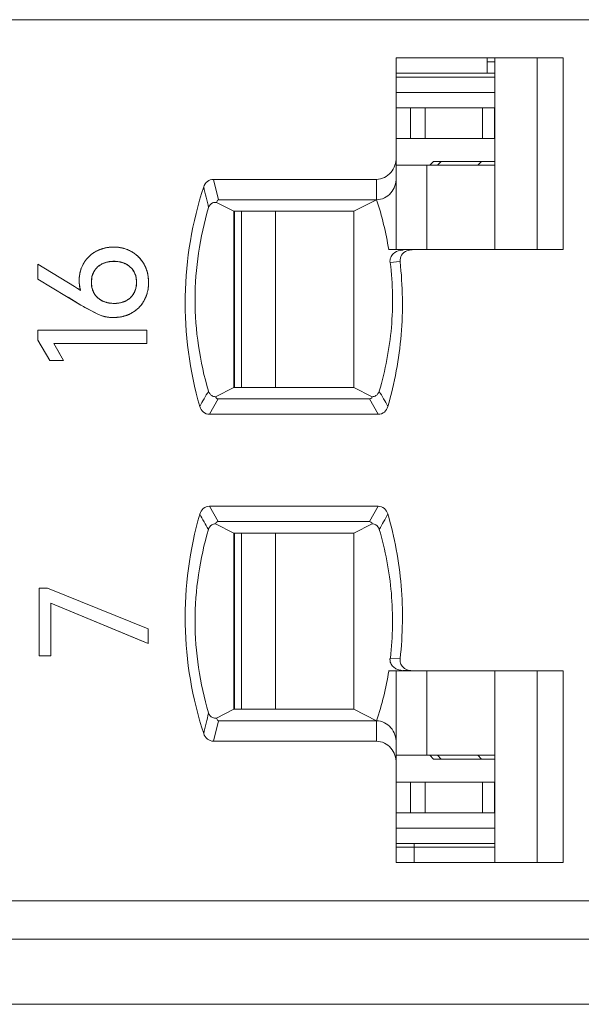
# Model space of a CAD drawing. Header units: inches. Extents: x 830 to 2908, y -1046 to 167.
# Tile 44 of 62: x 2685.05 to 2692.38, y -821.41 to -808.56. Entities that reach past the tile are written whole.
import ezdxf

# ---------------------------------------------------------------- set-up
doc = ezdxf.new("R2010")
doc.units = ezdxf.units.IN
doc.header["$LTSCALE"] = 23.1
doc.header["$MEASUREMENT"] = 0
doc.layers.get('0').update_dxf_attribs({"lineweight": 18})
for name, color, linetype, lineweight in [('1_13', 7, 'Continuous', 18), ('1_14', 7, 'Continuous', 18), ('1_27', 7, 'Continuous', 18), ('1_53', 7, 'Continuous', 18), ('1_54', 7, 'Continuous', 18), ('1_6', 7, 'Continuous', 18)]:
    doc.layers.add(name, color=color, linetype=linetype, lineweight=lineweight)

msp = doc.modelspace()

# ---------------------------------------------------------------- linework, layer by layer
at = {"color": 0, "linetype": 'Continuous', "lineweight": 0}
for p, q in [((2686.197, -811.725), (2686.137, -811.744)), ((2686.42, -811.745), (2686.363, -811.726)), ((2685.763, -812.045), (2685.286, -811.752)), ((2685.286, -811.948), (2685.286, -811.752)), ((2686.02, -811.845), (2685.992, -811.911)), ((2686.563, -811.911), (2686.538, -811.851)), ((2686.671, -811.755), (2686.71, -811.847)), ((2686.71, -811.847), (2686.719, -811.887)), ((2685.286, -811.948), (2685.845, -812.287)), ((2685.988, -811.931), (2685.983, -811.99)), ((2686.573, -811.99), (2686.568, -811.933)), ((2686.568, -812.048), (2686.573, -811.99)), ((2686.723, -811.906), (2686.73, -811.99)), ((2685.843, -812.099), (2685.763, -812.045)), ((2685.817, -812.081), (2685.843, -812.099)), ((2685.832, -812.058), (2685.826, -812.012)), ((2685.983, -812.002), (2685.988, -812.05)), ((2685.992, -812.069), (2686.02, -812.136)), ((2686.537, -812.134), (2686.563, -812.072)), ((2685.845, -812.287), (2685.678, -812.186)), ((2686.137, -812.238), (2686.195, -812.257)), ((2686.362, -812.257), (2686.421, -812.238)), ((2686.71, -812.136), (2686.671, -812.229)), ((2685.845, -812.287), (2686.077, -812.412)), ((2686.077, -812.412), (2685.931, -812.338)), ((2686.132, -812.431), (2686.077, -812.412)), ((2686.2, -812.446), (2686.141, -812.434)), ((2686.27, -812.45), (2686.209, -812.447)), ((2686.358, -812.443), (2686.27, -812.45)), ((2686.508, -812.392), (2686.438, -812.423)), ((2685.286, -812.613), (2686.708, -812.613)), ((2685.286, -812.745), (2685.286, -812.613)), ((2686.708, -812.613), (2686.708, -812.788)), ((2685.286, -812.745), (2685.439, -813.009)), ((2686.708, -812.788), (2685.494, -812.788)), ((2685.62, -813.009), (2685.494, -812.788)), ((2685.494, -812.788), (2685.575, -812.931)), ((2685.62, -813.009), (2685.439, -813.009)), ((2685.303, -815.983), (2685.41, -815.983)), ((2685.303, -816.867), (2685.303, -815.983)), ((2686.725, -816.514), (2685.41, -815.983)), ((2685.452, -816.179), (2686.725, -816.705)), ((2685.452, -816.179), (2685.452, -816.867)), ((2686.658, -816.677), (2685.452, -816.179)), ((2686.725, -816.514), (2686.725, -816.705)), ((2686.725, -816.705), (2686.658, -816.677)), ((2685.452, -816.867), (2685.303, -816.867))]:
    msp.add_line(p, q, dxfattribs=at)
at = {"color": 7, "linetype": 'Continuous', "lineweight": 0}
msp.add_line((2608.034, -821.413), (2704.63, -821.413), dxfattribs=at)
at = {"color": 0, "linetype": 'Continuous', "lineweight": 0}
for centre, radius, start, end in [((2686.253, -811.97), 0.436, 120.7646, 128.715), ((2686.253, -811.969), 0.435, 118.2756, 120.7655), ((2686.259, -811.981), 0.449, 108.201, 118.2149), ((2686.266, -812.001), 0.469, 105.8488, 108.2568), ((2686.269, -812.012), 0.481, 101.1609, 105.8394), ((2686.271, -812.023), 0.493, 98.9716, 101.1707), ((2686.273, -812.038), 0.508, 89.9519, 98.9404), ((2686.274, -812.036), 0.505, 80.0051, 90.0187), ((2686.277, -812.018), 0.487, 78.4149, 79.9563), ((2686.279, -812.005), 0.474, 73.5418, 78.4297), ((2686.284, -811.99), 0.458, 70.3502, 73.5321), ((2686.293, -811.966), 0.433, 60.4118, 70.4133), ((2686.297, -811.957), 0.423, 55.0172, 60.3249), ((2686.223, -811.943), 0.395, 143.6635, 149.145), ((2686.235, -811.951), 0.41, 138.4092, 143.6656), ((2686.247, -811.963), 0.427, 128.6902, 138.3862), ((2686.268, -812.061), 0.344, 100.6093, 102.063), ((2686.291, -812.046), 0.328, 77.2828, 79.0951), ((2686.29, -811.967), 0.435, 50.8863, 55.0248), ((2686.287, -811.972), 0.441, 48.688, 50.8916), ((2686.283, -811.975), 0.446, 41.0644, 48.6816), ((2686.284, -811.975), 0.445, 38.894, 41.0677), ((2686.286, -811.973), 0.442, 34.6773, 38.8977), ((2686.294, -811.968), 0.433, 29.5098, 34.6836), ((2686.27, -811.962), 0.446, 160.998, 167.807), ((2686.255, -811.957), 0.431, 158.6568, 160.974), ((2686.234, -811.948), 0.407, 149.2397, 158.7248), ((2686.253, -812.005), 0.285, 113.8442, 116.5224), ((2686.304, -811.999), 0.279, 62.6079, 65.5722), ((2686.321, -811.975), 0.25, 29.8096, 31.627), ((2686.285, -811.965), 0.461, 170.5072, 177.5565), ((2686.281, -811.965), 0.457, 177.5581, 179.9978), ((2686.351, -811.965), 0.527, 179.9844, 182.6649), ((2686.314, -811.967), 0.491, 182.6659, 185.2934), ((2686.281, -811.965), 0.457, 167.7858, 170.5068), ((2686.355, -811.99), 0.372, 179.988, 181.841), ((2686.265, -811.981), 0.281, 165.5732, 169.7339), ((2686.29, -811.983), 0.282, 10.232, 14.8244), ((2686.239, -811.984), 0.49, 9.1881, 11.444), ((2686.158, -811.992), 0.572, 358.0176, 0.1526), ((2684.906, -813.391), 1.596, 56.3194, 57.4972), ((2684.99, -813.264), 1.444, 55.0419, 56.3159), ((2686.201, -811.984), 0.376, 191.2825, 197.7527), ((2686.268, -811.999), 0.284, 190.2511, 194.0968), ((2686.286, -811.999), 0.286, 345.247, 350.0413), ((2686.225, -811.998), 0.505, 348.8052, 350.9095), ((2686.2, -811.994), 0.529, 350.9324, 355.8413), ((2686.174, -811.992), 0.555, 355.8197, 358.0179), ((2686.253, -811.979), 0.284, 242.89, 245.8432), ((2686.307, -811.986), 0.277, 294.3814, 297.1027), ((2686.318, -812.008), 0.252, 328.4674, 330.163), ((2686.309, -812.025), 0.415, 325.3143, 330.6617), ((2687.572, -809.448), 3.323, 238.6884, 240.0812), ((2687.524, -809.532), 3.227, 240.0865, 240.4256), ((2686.268, -811.928), 0.338, 257.4416, 259.2424), ((2686.291, -811.931), 0.334, 280.8036, 282.2753), ((2686.304, -812.029), 0.416, 299.3542, 304.689), ((2686.298, -812.019), 0.428, 304.6805, 308.8148), ((2686.294, -812.015), 0.434, 308.8101, 311.2586), ((2686.292, -812.013), 0.437, 311.2594, 318.7351), ((2686.295, -812.015), 0.433, 318.7369, 321.1358), ((2686.299, -812.019), 0.428, 321.1306, 325.3228), ((2686.267, -811.963), 0.488, 253.85, 254.9726), ((2686.263, -811.963), 0.487, 262.5861, 263.6279), ((2686.278, -811.945), 0.505, 279.0547, 281.1401), ((2686.289, -811.99), 0.458, 286.0862, 288.9848)]:
    msp.add_arc(centre, radius, start, end, dxfattribs=at)
for points, knots in [([(2686.047, -811.586), (2686.038, -811.59), (2686.021, -811.6), (2685.998, -811.616), (2685.979, -811.63), (2685.965, -811.642), (2685.955, -811.652), (2685.944, -811.662), (2685.935, -811.672), (2685.925, -811.682), (2685.918, -811.691), (2685.912, -811.699), (2685.908, -811.704), (2685.904, -811.71), (2685.9, -811.715), (2685.897, -811.719), (2685.895, -811.722), (2685.893, -811.725), (2685.891, -811.728), (2685.89, -811.73), (2685.889, -811.732), (2685.888, -811.734), (2685.887, -811.735), (2685.886, -811.736), (2685.886, -811.737), (2685.885, -811.738), (2685.885, -811.738), (2685.884, -811.739), (2685.884, -811.739), (2685.884, -811.739), (2685.884, -811.74), (2685.884, -811.74), (2685.884, -811.74), (2685.884, -811.74), (2685.884, -811.74), (2685.884, -811.74)], [0, 0, 0, 0, 0.125, 0.25, 0.375, 0.4375, 0.5, 0.5625, 0.625001, 0.687501, 0.750001, 0.781251, 0.812501, 0.843751, 0.875001, 0.890626, 0.906251, 0.921876, 0.937501, 0.953126, 0.960938, 0.968751, 0.976563, 0.98047, 0.984376, 0.988282, 0.992188, 0.994141, 0.996095, 0.997071, 0.998048, 0.999024, 0.999513, 0.999757, 1, 1, 1, 1]), ([(2686.274, -811.53), (2686.263, -811.53), (2686.243, -811.531), (2686.213, -811.534), (2686.188, -811.537), (2686.169, -811.541), (2686.155, -811.544), (2686.141, -811.548), (2686.127, -811.552), (2686.113, -811.557), (2686.102, -811.561), (2686.093, -811.564), (2686.086, -811.567), (2686.079, -811.57), (2686.074, -811.572), (2686.069, -811.574), (2686.066, -811.576), (2686.063, -811.577), (2686.06, -811.579), (2686.057, -811.58), (2686.055, -811.582), (2686.053, -811.582), (2686.052, -811.583), (2686.051, -811.584), (2686.05, -811.584), (2686.049, -811.584), (2686.049, -811.585), (2686.048, -811.585), (2686.048, -811.585), (2686.047, -811.585), (2686.047, -811.586), (2686.047, -811.586), (2686.047, -811.586), (2686.047, -811.586), (2686.047, -811.586), (2686.047, -811.586)], [0, 0, 0, 0, 0.125, 0.25, 0.375, 0.4375, 0.5, 0.5625, 0.625001, 0.687501, 0.750001, 0.781251, 0.812501, 0.843751, 0.875001, 0.890626, 0.906251, 0.921876, 0.937501, 0.953126, 0.960938, 0.968751, 0.976563, 0.98047, 0.984376, 0.988282, 0.992188, 0.994141, 0.996095, 0.997071, 0.998048, 0.999024, 0.999513, 0.999757, 1, 1, 1, 1]), ([(2686.507, -811.59), (2686.498, -811.585), (2686.48, -811.575), (2686.453, -811.563), (2686.43, -811.555), (2686.41, -811.549), (2686.396, -811.545), (2686.381, -811.542), (2686.367, -811.539), (2686.352, -811.536), (2686.339, -811.534), (2686.329, -811.533), (2686.321, -811.533), (2686.313, -811.532), (2686.307, -811.531), (2686.301, -811.531), (2686.298, -811.531), (2686.294, -811.531), (2686.29, -811.531), (2686.286, -811.531), (2686.284, -811.531), (2686.282, -811.531), (2686.28, -811.53), (2686.279, -811.53), (2686.278, -811.53), (2686.277, -811.53), (2686.276, -811.53), (2686.275, -811.53), (2686.275, -811.53), (2686.275, -811.53), (2686.274, -811.53), (2686.274, -811.53), (2686.274, -811.53), (2686.274, -811.53), (2686.274, -811.53), (2686.274, -811.53)], [0, 0, 0, 0, 0.125, 0.25, 0.375, 0.4375, 0.5, 0.5625, 0.625001, 0.687501, 0.750001, 0.781251, 0.812501, 0.843751, 0.875001, 0.890626, 0.906251, 0.921876, 0.937501, 0.953126, 0.960938, 0.968751, 0.976563, 0.98047, 0.984376, 0.988282, 0.992188, 0.994141, 0.996095, 0.997071, 0.998048, 0.999024, 0.999513, 0.999757, 1, 1, 1, 1]), ([(2686.671, -811.755), (2686.666, -811.746), (2686.655, -811.729), (2686.638, -811.704), (2686.623, -811.685), (2686.61, -811.671), (2686.6, -811.66), (2686.59, -811.65), (2686.579, -811.64), (2686.568, -811.631), (2686.558, -811.624), (2686.55, -811.618), (2686.544, -811.613), (2686.538, -811.609), (2686.533, -811.606), (2686.529, -811.603), (2686.526, -811.601), (2686.523, -811.599), (2686.519, -811.597), (2686.517, -811.596), (2686.515, -811.594), (2686.513, -811.593), (2686.512, -811.593), (2686.511, -811.592), (2686.51, -811.592), (2686.509, -811.591), (2686.508, -811.591), (2686.508, -811.59), (2686.507, -811.59), (2686.507, -811.59), (2686.507, -811.59), (2686.507, -811.59), (2686.507, -811.59), (2686.507, -811.59), (2686.507, -811.59), (2686.507, -811.59)], [0, 0, 0, 0, 0.125, 0.25, 0.375, 0.4375, 0.5, 0.5625, 0.625001, 0.687501, 0.750001, 0.781251, 0.812501, 0.843751, 0.875001, 0.890626, 0.906251, 0.921876, 0.937501, 0.953126, 0.960938, 0.968751, 0.976563, 0.98047, 0.984376, 0.988282, 0.992188, 0.994141, 0.996095, 0.997071, 0.998048, 0.999024, 0.999513, 0.999757, 1, 1, 1, 1]), ([(2686.065, -811.79), (2686.072, -811.784), (2686.086, -811.773), (2686.109, -811.758), (2686.13, -811.747), (2686.147, -811.74), (2686.16, -811.735), (2686.174, -811.731), (2686.187, -811.727), (2686.202, -811.724), (2686.214, -811.722), (2686.224, -811.72), (2686.232, -811.719), (2686.24, -811.719), (2686.246, -811.718), (2686.251, -811.718), (2686.255, -811.717), (2686.259, -811.717), (2686.263, -811.717), (2686.267, -811.717), (2686.269, -811.717), (2686.271, -811.717), (2686.273, -811.717), (2686.274, -811.717), (2686.275, -811.717), (2686.276, -811.717), (2686.277, -811.717), (2686.278, -811.717), (2686.278, -811.717), (2686.279, -811.717), (2686.279, -811.717), (2686.279, -811.717), (2686.279, -811.717), (2686.279, -811.717), (2686.28, -811.717), (2686.28, -811.717)], [0, 0, 0, 0, 0.125, 0.25, 0.375, 0.4375, 0.5, 0.5625, 0.625, 0.6875, 0.75, 0.78125, 0.8125, 0.843751, 0.875001, 0.890626, 0.906251, 0.921876, 0.937501, 0.953126, 0.960938, 0.968751, 0.976563, 0.980469, 0.984376, 0.988282, 0.992188, 0.994141, 0.996094, 0.997071, 0.998047, 0.999024, 0.999512, 0.999756, 1, 1, 1, 1]), ([(2686.353, -811.723), (2686.349, -811.723), (2686.325, -811.718), (2686.279, -811.715), (2686.234, -811.718), (2686.209, -811.723), (2686.205, -811.723)], [0, 0, 0, 0, 0.077673, 0.496512, 0.921383, 1, 1, 1, 1]), ([(2686.28, -811.717), (2686.29, -811.717), (2686.312, -811.718), (2686.342, -811.721), (2686.366, -811.726), (2686.384, -811.731), (2686.398, -811.735), (2686.411, -811.74), (2686.423, -811.746), (2686.435, -811.752), (2686.445, -811.758), (2686.453, -811.762), (2686.459, -811.766), (2686.464, -811.77), (2686.469, -811.773), (2686.473, -811.776), (2686.475, -811.778), (2686.478, -811.78), (2686.481, -811.782), (2686.483, -811.784), (2686.485, -811.786), (2686.486, -811.787), (2686.487, -811.788), (2686.488, -811.789), (2686.489, -811.789), (2686.489, -811.79), (2686.49, -811.79), (2686.49, -811.791), (2686.49, -811.791), (2686.491, -811.791), (2686.491, -811.791), (2686.491, -811.791), (2686.491, -811.791), (2686.491, -811.791), (2686.491, -811.791), (2686.491, -811.791)], [0, 0, 0, 0, 0.125, 0.25, 0.375, 0.4375, 0.5, 0.5625, 0.625, 0.6875, 0.75, 0.78125, 0.8125, 0.843751, 0.875001, 0.890626, 0.906251, 0.921876, 0.937501, 0.953126, 0.960938, 0.968751, 0.976563, 0.980469, 0.984376, 0.988282, 0.992188, 0.994141, 0.996094, 0.997071, 0.998047, 0.999024, 0.999512, 0.999756, 1, 1, 1, 1]), ([(2685.983, -811.99), (2685.983, -811.98), (2685.984, -811.959), (2685.987, -811.93), (2685.993, -811.907), (2685.998, -811.89), (2686.003, -811.877), (2686.009, -811.865), (2686.015, -811.853), (2686.022, -811.842), (2686.028, -811.832), (2686.033, -811.825), (2686.037, -811.82), (2686.041, -811.815), (2686.045, -811.811), (2686.048, -811.807), (2686.05, -811.805), (2686.053, -811.802), (2686.055, -811.8), (2686.057, -811.798), (2686.059, -811.796), (2686.06, -811.795), (2686.061, -811.794), (2686.062, -811.793), (2686.063, -811.793), (2686.063, -811.792), (2686.064, -811.792), (2686.064, -811.791), (2686.064, -811.791), (2686.065, -811.791), (2686.065, -811.791), (2686.065, -811.791), (2686.065, -811.791), (2686.065, -811.79), (2686.065, -811.79), (2686.065, -811.79)], [0, 0, 0, 0, 0.125, 0.25, 0.375, 0.4375, 0.5, 0.5625, 0.625, 0.6875, 0.75, 0.78125, 0.812501, 0.843751, 0.875001, 0.890626, 0.906251, 0.921876, 0.937501, 0.953126, 0.960938, 0.968751, 0.976563, 0.980469, 0.984376, 0.988282, 0.992188, 0.994141, 0.996094, 0.997071, 0.998047, 0.999024, 0.999512, 0.999756, 1, 1, 1, 1]), ([(2686.125, -811.75), (2686.103, -811.761), (2686.063, -811.788), (2686.032, -811.825), (2686.02, -811.845)], [0, 0, 0, 0, 0.503664, 1, 1, 1, 1]), ([(2686.534, -811.844), (2686.522, -811.825), (2686.492, -811.788), (2686.454, -811.762), (2686.433, -811.751)], [0, 0, 0, 0, 0.488169, 1, 1, 1, 1]), ([(2686.73, -811.99), (2686.73, -811.979), (2686.729, -811.958), (2686.726, -811.927), (2686.722, -811.901), (2686.718, -811.881), (2686.715, -811.866), (2686.711, -811.852), (2686.707, -811.837), (2686.702, -811.823), (2686.697, -811.811), (2686.694, -811.802), (2686.691, -811.795), (2686.688, -811.788), (2686.685, -811.783), (2686.683, -811.778), (2686.681, -811.775), (2686.679, -811.771), (2686.678, -811.768), (2686.676, -811.765), (2686.675, -811.763), (2686.674, -811.761), (2686.673, -811.76), (2686.673, -811.759), (2686.672, -811.758), (2686.672, -811.757), (2686.672, -811.756), (2686.671, -811.756), (2686.671, -811.755), (2686.671, -811.755), (2686.671, -811.755), (2686.671, -811.755), (2686.671, -811.755), (2686.671, -811.755), (2686.671, -811.755), (2686.671, -811.755), (2686.671, -811.755)], [0, 0, 0, 0, 0.125, 0.25, 0.375, 0.4375, 0.5, 0.5625, 0.625001, 0.687501, 0.750001, 0.781251, 0.812501, 0.843751, 0.875001, 0.890626, 0.906251, 0.921876, 0.937501, 0.953126, 0.960938, 0.968751, 0.976563, 0.98047, 0.984376, 0.988282, 0.992188, 0.994141, 0.996095, 0.997071, 0.998048, 0.999024, 0.999513, 0.999757, 0.999997, 1, 1, 1, 1]), ([(2685.824, -811.965), (2685.824, -811.971), (2685.824, -811.983), (2685.825, -812.001), (2685.826, -812.016), (2685.827, -812.027), (2685.828, -812.035), (2685.83, -812.044), (2685.831, -812.052), (2685.833, -812.06), (2685.834, -812.067), (2685.835, -812.072), (2685.836, -812.076), (2685.837, -812.08), (2685.838, -812.083), (2685.839, -812.086), (2685.84, -812.088), (2685.84, -812.089), (2685.841, -812.091), (2685.841, -812.093), (2685.841, -812.094), (2685.842, -812.095), (2685.842, -812.096), (2685.842, -812.097), (2685.842, -812.097), (2685.843, -812.098), (2685.843, -812.098), (2685.843, -812.098), (2685.843, -812.098), (2685.843, -812.099), (2685.843, -812.099), (2685.843, -812.099), (2685.843, -812.099), (2685.843, -812.099), (2685.843, -812.099), (2685.843, -812.099), (2685.843, -812.099)], [0, 0, 0, 0, 0.125, 0.25, 0.375, 0.4375, 0.5, 0.5625, 0.625, 0.6875, 0.75, 0.78125, 0.8125, 0.84375, 0.875, 0.890625, 0.90625, 0.921875, 0.9375, 0.953125, 0.960938, 0.96875, 0.976563, 0.980469, 0.984375, 0.988282, 0.992188, 0.994141, 0.996094, 0.997071, 0.998047, 0.999024, 0.999512, 0.999756, 0.999997, 1, 1, 1, 1]), ([(2686.065, -812.191), (2686.058, -812.185), (2686.045, -812.172), (2686.029, -812.151), (2686.017, -812.132), (2686.009, -812.116), (2686.003, -812.104), (2685.998, -812.091), (2685.994, -812.078), (2685.991, -812.064), (2685.988, -812.053), (2685.987, -812.043), (2685.986, -812.036), (2685.985, -812.028), (2685.984, -812.022), (2685.984, -812.017), (2685.983, -812.013), (2685.983, -812.01), (2685.983, -812.006), (2685.983, -812.003), (2685.983, -812), (2685.983, -811.998), (2685.983, -811.996), (2685.983, -811.995), (2685.983, -811.994), (2685.983, -811.993), (2685.983, -811.992), (2685.983, -811.992), (2685.983, -811.991), (2685.983, -811.991), (2685.983, -811.991), (2685.983, -811.991), (2685.983, -811.99), (2685.983, -811.99), (2685.983, -811.99), (2685.983, -811.99)], [0, 0, 0, 0, 0.125, 0.25, 0.375, 0.4375, 0.5, 0.5625, 0.625, 0.6875, 0.75, 0.78125, 0.8125, 0.843751, 0.875001, 0.890626, 0.906251, 0.921876, 0.937501, 0.953126, 0.960938, 0.968751, 0.976563, 0.980469, 0.984376, 0.988282, 0.992188, 0.994141, 0.996094, 0.997071, 0.998047, 0.999024, 0.999512, 0.999756, 1, 1, 1, 1]), ([(2686.573, -811.99), (2686.573, -812.001), (2686.572, -812.021), (2686.568, -812.05), (2686.563, -812.073), (2686.557, -812.091), (2686.553, -812.104), (2686.547, -812.116), (2686.541, -812.128), (2686.535, -812.139), (2686.529, -812.149), (2686.523, -812.156), (2686.519, -812.161), (2686.515, -812.167), (2686.512, -812.171), (2686.509, -812.174), (2686.506, -812.177), (2686.504, -812.179), (2686.502, -812.182), (2686.5, -812.184), (2686.498, -812.185), (2686.497, -812.186), (2686.496, -812.187), (2686.495, -812.188), (2686.495, -812.189), (2686.494, -812.189), (2686.493, -812.19), (2686.493, -812.19), (2686.493, -812.191), (2686.493, -812.191), (2686.492, -812.191), (2686.492, -812.191), (2686.492, -812.191), (2686.492, -812.191), (2686.492, -812.191), (2686.492, -812.191)], [0, 0, 0, 0, 0.125, 0.25, 0.375, 0.4375, 0.5, 0.5625, 0.625, 0.6875, 0.75, 0.78125, 0.812501, 0.843751, 0.875001, 0.890626, 0.906251, 0.921876, 0.937501, 0.953126, 0.960938, 0.968751, 0.976563, 0.980469, 0.984376, 0.988282, 0.992188, 0.994141, 0.996094, 0.997071, 0.998047, 0.999024, 0.999512, 0.999756, 1, 1, 1, 1]), ([(2686.671, -812.229), (2686.676, -812.22), (2686.685, -812.202), (2686.697, -812.175), (2686.706, -812.151), (2686.711, -812.132), (2686.715, -812.117), (2686.719, -812.102), (2686.722, -812.087), (2686.724, -812.071), (2686.726, -812.058), (2686.727, -812.047), (2686.728, -812.039), (2686.728, -812.031), (2686.729, -812.025), (2686.729, -812.019), (2686.729, -812.015), (2686.729, -812.011), (2686.729, -812.007), (2686.73, -812.003), (2686.73, -812.001), (2686.73, -811.999), (2686.73, -811.997), (2686.73, -811.995), (2686.73, -811.994), (2686.73, -811.993), (2686.73, -811.993), (2686.73, -811.992), (2686.73, -811.991), (2686.73, -811.991), (2686.73, -811.991), (2686.73, -811.991), (2686.73, -811.99), (2686.73, -811.99), (2686.73, -811.99), (2686.73, -811.99)], [0, 0, 0, 0, 0.125, 0.25, 0.375, 0.4375, 0.5, 0.5625, 0.625001, 0.687501, 0.750001, 0.781251, 0.812501, 0.843751, 0.875001, 0.890626, 0.906251, 0.921876, 0.937501, 0.953126, 0.960938, 0.968751, 0.976563, 0.98047, 0.984376, 0.988282, 0.992188, 0.994141, 0.996095, 0.997071, 0.998048, 0.999024, 0.999513, 0.999757, 1, 1, 1, 1]), ([(2686.02, -812.136), (2686.032, -812.156), (2686.063, -812.194), (2686.103, -812.221), (2686.124, -812.232)], [0, 0, 0, 0, 0.501361, 1, 1, 1, 1]), ([(2686.28, -812.266), (2686.269, -812.266), (2686.247, -812.265), (2686.216, -812.262), (2686.192, -812.257), (2686.174, -812.252), (2686.16, -812.247), (2686.147, -812.242), (2686.134, -812.237), (2686.121, -812.231), (2686.111, -812.225), (2686.104, -812.22), (2686.098, -812.217), (2686.092, -812.213), (2686.087, -812.209), (2686.084, -812.207), (2686.081, -812.205), (2686.078, -812.202), (2686.076, -812.2), (2686.073, -812.198), (2686.072, -812.197), (2686.07, -812.196), (2686.069, -812.195), (2686.068, -812.194), (2686.068, -812.193), (2686.067, -812.193), (2686.067, -812.192), (2686.066, -812.192), (2686.066, -812.192), (2686.066, -812.192), (2686.065, -812.191), (2686.065, -812.191), (2686.065, -812.191), (2686.065, -812.191), (2686.065, -812.191), (2686.065, -812.191)], [0, 0, 0, 0, 0.125, 0.25, 0.375, 0.4375, 0.5, 0.5625, 0.625, 0.6875, 0.75, 0.78125, 0.8125, 0.843751, 0.875001, 0.890626, 0.906251, 0.921876, 0.937501, 0.953126, 0.960938, 0.968751, 0.976563, 0.980469, 0.984376, 0.988282, 0.992188, 0.994141, 0.996094, 0.997071, 0.998047, 0.999024, 0.999512, 0.999756, 1, 1, 1, 1]), ([(2686.492, -812.191), (2686.485, -812.197), (2686.471, -812.209), (2686.449, -812.224), (2686.429, -812.235), (2686.412, -812.242), (2686.399, -812.247), (2686.385, -812.252), (2686.371, -812.255), (2686.357, -812.259), (2686.345, -812.261), (2686.335, -812.262), (2686.327, -812.263), (2686.32, -812.264), (2686.313, -812.265), (2686.308, -812.265), (2686.304, -812.265), (2686.3, -812.265), (2686.296, -812.266), (2686.293, -812.266), (2686.29, -812.266), (2686.288, -812.266), (2686.286, -812.266), (2686.285, -812.266), (2686.284, -812.266), (2686.283, -812.266), (2686.282, -812.266), (2686.281, -812.266), (2686.281, -812.266), (2686.28, -812.266), (2686.28, -812.266), (2686.28, -812.266), (2686.28, -812.266), (2686.28, -812.266), (2686.28, -812.266), (2686.28, -812.266)], [0, 0, 0, 0, 0.125, 0.25, 0.375, 0.4375, 0.5, 0.5625, 0.625, 0.6875, 0.75, 0.78125, 0.8125, 0.843751, 0.875001, 0.890626, 0.906251, 0.921876, 0.937501, 0.953126, 0.960938, 0.968751, 0.976563, 0.980469, 0.984376, 0.988282, 0.992188, 0.994141, 0.996094, 0.997071, 0.998047, 0.999024, 0.999512, 0.999756, 1, 1, 1, 1]), ([(2686.433, -812.232), (2686.455, -812.221), (2686.493, -812.195), (2686.522, -812.159), (2686.533, -812.14)], [0, 0, 0, 0, 0.523047, 1, 1, 1, 1]), ([(2686.508, -812.392), (2686.517, -812.387), (2686.534, -812.377), (2686.558, -812.36), (2686.577, -812.345), (2686.591, -812.332), (2686.602, -812.322), (2686.612, -812.312), (2686.621, -812.301), (2686.631, -812.29), (2686.638, -812.28), (2686.644, -812.273), (2686.648, -812.267), (2686.652, -812.261), (2686.656, -812.255), (2686.658, -812.251), (2686.66, -812.248), (2686.662, -812.245), (2686.664, -812.242), (2686.666, -812.239), (2686.667, -812.237), (2686.668, -812.235), (2686.669, -812.234), (2686.669, -812.233), (2686.67, -812.232), (2686.67, -812.231), (2686.67, -812.231), (2686.671, -812.23), (2686.671, -812.23), (2686.671, -812.23), (2686.671, -812.229), (2686.671, -812.229), (2686.671, -812.229), (2686.671, -812.229), (2686.671, -812.229), (2686.671, -812.229)], [0, 0, 0, 0, 0.125, 0.25, 0.375, 0.4375, 0.5, 0.5625, 0.625001, 0.687501, 0.750001, 0.781251, 0.812501, 0.843751, 0.875001, 0.890626, 0.906251, 0.921876, 0.937501, 0.953126, 0.960938, 0.968751, 0.976563, 0.98047, 0.984376, 0.988282, 0.992188, 0.994141, 0.996095, 0.997071, 0.998048, 0.999024, 0.999513, 0.999757, 1, 1, 1, 1]), ([(2686.205, -812.259), (2686.209, -812.26), (2686.234, -812.264), (2686.28, -812.267), (2686.325, -812.264), (2686.35, -812.26), (2686.354, -812.259)], [0, 0, 0, 0, 0.078216, 0.500607, 0.922237, 1, 1, 1, 1]), ([(2686.077, -812.412), (2686.084, -812.415), (2686.099, -812.421), (2686.122, -812.429), (2686.141, -812.434), (2686.157, -812.438), (2686.169, -812.441), (2686.181, -812.443), (2686.194, -812.445), (2686.206, -812.447), (2686.216, -812.448), (2686.225, -812.448), (2686.231, -812.449), (2686.237, -812.449), (2686.243, -812.45), (2686.247, -812.45), (2686.25, -812.45), (2686.254, -812.45), (2686.257, -812.45), (2686.26, -812.45), (2686.262, -812.45), (2686.263, -812.45), (2686.265, -812.45), (2686.266, -812.45), (2686.267, -812.45), (2686.267, -812.45), (2686.268, -812.45), (2686.269, -812.45), (2686.269, -812.45), (2686.269, -812.45), (2686.269, -812.45), (2686.27, -812.45), (2686.27, -812.45), (2686.27, -812.45), (2686.27, -812.45), (2686.27, -812.45), (2686.27, -812.45)], [0, 0, 0, 0, 0.125, 0.25, 0.375, 0.4375, 0.5, 0.5625, 0.625001, 0.687501, 0.750001, 0.781251, 0.812501, 0.843751, 0.875001, 0.890626, 0.906251, 0.921876, 0.937501, 0.953126, 0.960938, 0.968751, 0.976563, 0.98047, 0.984376, 0.988282, 0.992188, 0.994141, 0.996095, 0.997071, 0.998048, 0.999024, 0.999513, 0.999757, 0.999997, 1, 1, 1, 1]), ([(2686.27, -812.45), (2686.281, -812.45), (2686.303, -812.45), (2686.335, -812.447), (2686.361, -812.443), (2686.381, -812.439), (2686.396, -812.436), (2686.411, -812.432), (2686.426, -812.427), (2686.44, -812.423), (2686.452, -812.418), (2686.461, -812.415), (2686.468, -812.412), (2686.475, -812.409), (2686.481, -812.406), (2686.485, -812.404), (2686.489, -812.402), (2686.492, -812.401), (2686.495, -812.399), (2686.498, -812.398), (2686.5, -812.396), (2686.502, -812.396), (2686.503, -812.395), (2686.504, -812.394), (2686.505, -812.394), (2686.506, -812.393), (2686.507, -812.393), (2686.507, -812.393), (2686.508, -812.392), (2686.508, -812.392), (2686.508, -812.392), (2686.508, -812.392), (2686.508, -812.392), (2686.508, -812.392), (2686.508, -812.392), (2686.508, -812.392)], [0, 0, 0, 0, 0.125, 0.25, 0.375, 0.4375, 0.5, 0.5625, 0.625001, 0.687501, 0.750001, 0.781251, 0.812501, 0.843751, 0.875001, 0.890626, 0.906251, 0.921876, 0.937501, 0.953126, 0.960938, 0.968751, 0.976563, 0.98047, 0.984376, 0.988282, 0.992188, 0.994141, 0.996095, 0.997071, 0.998048, 0.999024, 0.999513, 0.999757, 1, 1, 1, 1])]:
    msp.add_open_spline(points, degree=3, knots=knots, dxfattribs=at)
for points in [[(2685.884, -811.74), (2685.844, -811.806), (2685.824, -811.881), (2685.824, -811.965)], [(2686.491, -811.791), (2686.545, -811.841), (2686.573, -811.907), (2686.573, -811.99)]]:
    msp.add_open_spline(points, degree=3, dxfattribs=at)
at = {"layer": '1_13', "color": 7, "linetype": 'Continuous', "lineweight": 0}
for p, q in [((2687.941, -817.563), (2687.941, -815.263)), ((2688.387, -815.263), (2688.387, -817.563)), ((2690.36, -818.163), (2690.36, -817.063)), ((2689.961, -818.163), (2691.25, -818.163))]:
    msp.add_line(p, q, dxfattribs=at)
at = {"layer": '1_14', "color": 7, "linetype": 'Continuous', "lineweight": 0}
for p, q in [((2691.25, -810.463), (2689.961, -810.463)), ((2690.36, -811.563), (2690.36, -810.463)), ((2687.941, -813.363), (2687.941, -811.063)), ((2688.387, -811.063), (2688.387, -813.363))]:
    msp.add_line(p, q, dxfattribs=at)
at = {"layer": '1_27', "color": 7, "linetype": 'Continuous', "lineweight": 0}
for p, q in [((2691.15, -809.263), (2691.15, -809.063)), ((2691.25, -809.113), (2691.15, -809.113)), ((2691.25, -809.263), (2689.961, -809.263)), ((2690.195, -819.563), (2690.195, -819.313)), ((2689.961, -819.363), (2691.25, -819.363))]:
    msp.add_line(p, q, dxfattribs=at)
at = {"layer": '1_53', "color": 7, "linetype": 'Continuous', "lineweight": 0}
for p, q in [((2689.961, -809.713), (2691.25, -809.713)), ((2690.149, -810.113), (2690.149, -809.713)), ((2690.341, -809.713), (2690.341, -810.113)), ((2691.086, -810.113), (2691.086, -809.713)), ((2691.243, -809.713), (2691.243, -810.113)), ((2689.961, -810.113), (2691.25, -810.113)), ((2687.85, -811.063), (2687.85, -813.363))]:
    msp.add_line(p, q, dxfattribs=at)
at = {"layer": '1_54', "color": 7, "linetype": 'Continuous', "lineweight": 0}
for p, q in [((2687.85, -815.263), (2687.85, -817.563)), ((2691.25, -818.513), (2689.961, -818.513)), ((2690.149, -818.913), (2690.149, -818.513)), ((2690.341, -818.513), (2690.341, -818.913)), ((2691.086, -818.913), (2691.086, -818.513)), ((2691.243, -818.913), (2691.243, -818.513)), ((2689.961, -818.913), (2691.25, -818.913))]:
    msp.add_line(p, q, dxfattribs=at)
at = {"layer": '1_6', "color": 7, "linetype": 'Continuous', "lineweight": 0}
for p, q in [((2700.138, -808.563), (2632.452, -808.563)), ((2689.961, -809.063), (2692.14, -809.063)), ((2689.961, -811.563), (2689.961, -809.063)), ((2691.25, -809.063), (2691.25, -811.563)), ((2691.803, -809.063), (2691.803, -811.563)), ((2692.14, -809.063), (2692.14, -811.563)), ((2689.961, -809.313), (2691.25, -809.313)), ((2691.25, -809.513), (2689.961, -809.513)), ((2690.4, -810.463), (2690.45, -810.413)), ((2691.25, -810.413), (2690.45, -810.413)), ((2690.548, -810.413), (2690.499, -810.463)), ((2691.025, -810.463), (2691.074, -810.413)), ((2687.577, -810.647), (2689.706, -810.647)), ((2687.642, -810.913), (2687.577, -810.647)), ((2689.706, -810.913), (2689.706, -810.647)), ((2687.843, -811.063), (2687.618, -810.95)), ((2687.642, -810.913), (2689.706, -810.913)), ((2689.706, -810.913), (2689.408, -811.063)), ((2687.843, -811.063), (2689.408, -811.063)), ((2687.843, -813.363), (2687.843, -811.063)), ((2689.408, -813.363), (2689.408, -811.063)), ((2689.863, -811.563), (2690.159, -811.563)), ((2690.101, -811.58), (2690.154, -811.565)), ((2690.154, -811.567), (2690.172, -811.565)), ((2692.14, -811.563), (2690.164, -811.563)), ((2690.01, -811.721), (2689.881, -811.733)), ((2687.603, -813.484), (2687.843, -813.363)), ((2689.408, -813.363), (2687.843, -813.363)), ((2689.408, -813.363), (2689.649, -813.484)), ((2687.523, -813.713), (2687.64, -813.513)), ((2689.611, -813.513), (2687.64, -813.513)), ((2689.611, -813.513), (2689.727, -813.713)), ((2689.727, -813.713), (2687.523, -813.713)), ((2687.524, -814.913), (2689.728, -814.913)), ((2687.64, -815.113), (2687.524, -814.913)), ((2689.728, -814.913), (2689.611, -815.113)), ((2687.843, -815.263), (2687.603, -815.143)), ((2687.64, -815.113), (2689.611, -815.113)), ((2689.649, -815.143), (2689.408, -815.263)), ((2687.843, -815.263), (2689.408, -815.263)), ((2687.843, -815.263), (2687.843, -817.563)), ((2689.408, -817.563), (2689.408, -815.263)), ((2690.014, -816.902), (2689.887, -816.894)), ((2689.863, -817.063), (2692.14, -817.063)), ((2689.961, -819.563), (2689.961, -817.063)), ((2690.021, -817.054), (2690.05, -817.059)), ((2690.05, -817.057), (2690.154, -817.057)), ((2690.05, -817.058), (2690.052, -817.059)), ((2690.168, -817.062), (2690.154, -817.06)), ((2691.25, -817.063), (2691.25, -819.563)), ((2691.803, -817.063), (2691.803, -819.563)), ((2692.14, -817.063), (2692.14, -819.563)), ((2687.618, -817.677), (2687.843, -817.563)), ((2689.408, -817.563), (2687.843, -817.563)), ((2689.408, -817.563), (2689.706, -817.713)), ((2687.577, -817.98), (2687.642, -817.713)), ((2689.706, -817.713), (2687.642, -817.713)), ((2689.706, -817.98), (2689.706, -817.713)), ((2689.706, -817.98), (2687.577, -817.98)), ((2690.45, -818.213), (2690.4, -818.163)), ((2690.45, -818.213), (2691.25, -818.213)), ((2690.499, -818.163), (2690.548, -818.213)), ((2691.074, -818.213), (2691.025, -818.163)), ((2689.961, -819.113), (2691.25, -819.113)), ((2691.25, -819.313), (2689.961, -819.313)), ((2692.14, -819.563), (2689.961, -819.563)), ((2632.452, -820.063), (2700.138, -820.063)), ((2632.11, -820.563), (2701.729, -820.563))]:
    msp.add_line(p, q, dxfattribs=at)
for centre, radius, start, end in [((2785.053, -787.686), 100.291, 193.29321, 193.45176), ((2685.788, -812.208), 4.126, 8.9967, 18.2943), ((2690.05, -811.766), 0.196, 89.9316, 101.2851), ((2698.481, -819.818), 12.704, 149.713, 150.7483), ((2680.857, -818.594), 10.284, 28.9803, 30.2625), ((2697.76, -809.228), 11.87, 209.1853, 210.2939), ((2680.734, -809.994), 10.41, 329.8992, 331.1692), ((2685.788, -816.418), 4.127, 341.7063, 351.0037), ((2784.11, -840.686), 99.315, 166.56453, 166.72466)]:
    msp.add_arc(centre, radius, start, end, dxfattribs=at)
for points, knots in [([(2689.961, -810.36), (2689.961, -810.429), (2689.924, -810.539), (2689.812, -810.629), (2689.741, -810.647), (2689.706, -810.647)], [0, 0, 0, 0, 0.496876, 0.748597, 1, 1, 1, 1]), ([(2687.577, -810.647), (2687.549, -810.646), (2687.49, -810.668), (2687.458, -810.719), (2687.449, -810.746)], [0, 0, 0, 0, 0.498571, 1, 1, 1, 1]), ([(2689.706, -810.913), (2689.741, -810.913), (2689.812, -810.896), (2689.924, -810.806), (2689.961, -810.696), (2689.961, -810.626)], [0, 0, 0, 0, 0.251497, 0.503184, 1, 1, 1, 1]), ([(2687.449, -810.746), (2687.299, -811.205), (2687.134, -812.173), (2687.264, -813.147), (2687.398, -813.611)], [0, 0, 0, 0, 0.5, 1, 1, 1, 1]), ([(2687.513, -811.016), (2687.521, -810.991), (2687.552, -810.948), (2687.6, -810.947), (2687.618, -810.95)], [0, 0, 0, 0, 0.591555, 1, 1, 1, 1]), ([(2687.642, -810.913), (2687.633, -810.914), (2687.621, -810.929), (2687.62, -810.944), (2687.618, -810.95)], [0, 0, 0, 0, 0.572011, 1, 1, 1, 1]), ([(2687.512, -813.411), (2687.396, -813.025), (2687.277, -812.214), (2687.397, -811.403), (2687.513, -811.016)], [0, 0, 0, 0, 0.499974, 1, 1, 1, 1]), ([(2689.881, -811.733), (2689.878, -811.711), (2689.884, -811.667), (2689.929, -811.605), (2689.979, -811.58), (2690.012, -811.574)], [0, 0, 0, 0, 0.30085, 0.557051, 1, 1, 1, 1]), ([(2690.012, -811.721), (2690.011, -811.692), (2690.022, -811.629), (2690.074, -811.592), (2690.101, -811.58)], [0, 0, 0, 0, 0.498785, 1, 1, 1, 1]), ([(2689.884, -811.733), (2689.9, -811.873), (2689.921, -812.156), (2689.901, -812.721), (2689.82, -813.141), (2689.74, -813.411)], [0, 0, 0, 0, 0.250131, 0.50023, 1, 1, 1, 1]), ([(2689.853, -813.611), (2689.941, -813.306), (2690.058, -812.677), (2690.047, -812.037), (2690.012, -811.721)], [0, 0, 0, 0, 0.500023, 1, 1, 1, 1]), ([(2687.603, -813.484), (2687.586, -813.483), (2687.544, -813.472), (2687.518, -813.434), (2687.512, -813.411)], [0, 0, 0, 0, 0.417744, 1, 1, 1, 1]), ([(2687.64, -813.513), (2687.63, -813.513), (2687.613, -813.505), (2687.605, -813.489), (2687.603, -813.484)], [0, 0, 0, 0, 0.625346, 1, 1, 1, 1]), ([(2689.611, -813.513), (2689.618, -813.513), (2689.635, -813.508), (2689.645, -813.493), (2689.649, -813.484)], [0, 0, 0, 0, 0.401074, 1, 1, 1, 1]), ([(2689.74, -813.411), (2689.733, -813.434), (2689.707, -813.472), (2689.665, -813.483), (2689.649, -813.484)], [0, 0, 0, 0, 0.583939, 1, 1, 1, 1]), ([(2687.398, -813.611), (2687.406, -813.638), (2687.437, -813.69), (2687.495, -813.713), (2687.523, -813.713)], [0, 0, 0, 0, 0.500965, 1, 1, 1, 1]), ([(2689.727, -813.713), (2689.756, -813.713), (2689.814, -813.691), (2689.845, -813.639), (2689.853, -813.611)], [0, 0, 0, 0, 0.499191, 1, 1, 1, 1]), ([(2687.524, -814.913), (2687.496, -814.914), (2687.437, -814.936), (2687.406, -814.988), (2687.398, -815.016)], [0, 0, 0, 0, 0.499144, 1, 1, 1, 1]), ([(2689.853, -815.014), (2689.845, -814.987), (2689.813, -814.936), (2689.756, -814.914), (2689.728, -814.913)], [0, 0, 0, 0, 0.501026, 1, 1, 1, 1]), ([(2687.398, -815.016), (2687.264, -815.48), (2687.134, -816.453), (2687.299, -817.421), (2687.449, -817.88)], [0, 0, 0, 0, 0.5, 1, 1, 1, 1]), ([(2690.013, -816.902), (2690.047, -816.587), (2690.058, -815.948), (2689.941, -815.319), (2689.853, -815.014)], [0, 0, 0, 0, 0.499974, 1, 1, 1, 1]), ([(2687.512, -815.215), (2687.518, -815.192), (2687.544, -815.155), (2687.586, -815.144), (2687.603, -815.143)], [0, 0, 0, 0, 0.583737, 1, 1, 1, 1]), ([(2687.64, -815.113), (2687.63, -815.113), (2687.613, -815.122), (2687.605, -815.137), (2687.603, -815.143)], [0, 0, 0, 0, 0.625369, 1, 1, 1, 1]), ([(2689.611, -815.113), (2689.618, -815.113), (2689.635, -815.118), (2689.645, -815.134), (2689.649, -815.143)], [0, 0, 0, 0, 0.40183, 1, 1, 1, 1]), ([(2689.649, -815.143), (2689.666, -815.144), (2689.707, -815.155), (2689.733, -815.192), (2689.74, -815.215)], [0, 0, 0, 0, 0.417911, 1, 1, 1, 1]), ([(2687.513, -817.61), (2687.397, -817.224), (2687.277, -816.413), (2687.396, -815.602), (2687.512, -815.215)], [0, 0, 0, 0, 0.5, 1, 1, 1, 1]), ([(2689.74, -815.215), (2689.82, -815.486), (2689.927, -816.045), (2689.918, -816.613), (2689.885, -816.894)], [0, 0, 0, 0, 0.500019, 1, 1, 1, 1]), ([(2689.885, -816.894), (2689.878, -816.903), (2689.88, -816.93), (2689.891, -816.971), (2689.922, -817.012), (2689.969, -817.042), (2690.004, -817.051), (2690.021, -817.054)], [0, 0, 0, 0, 0.150842, 0.297456, 0.552713, 0.781106, 1, 1, 1, 1]), ([(2690.047, -817.01), (2690.034, -816.996), (2690.012, -816.961), (2690.011, -816.921), (2690.013, -816.902)], [0, 0, 0, 0, 0.499957, 1, 1, 1, 1]), ([(2687.618, -817.677), (2687.6, -817.68), (2687.552, -817.678), (2687.521, -817.636), (2687.513, -817.61)], [0, 0, 0, 0, 0.410182, 1, 1, 1, 1]), ([(2687.618, -817.677), (2687.62, -817.683), (2687.621, -817.698), (2687.633, -817.712), (2687.642, -817.713)], [0, 0, 0, 0, 0.428267, 1, 1, 1, 1]), ([(2689.961, -818), (2689.961, -817.931), (2689.924, -817.82), (2689.812, -817.731), (2689.741, -817.713), (2689.706, -817.713)], [0, 0, 0, 0, 0.496875, 0.748597, 1, 1, 1, 1]), ([(2687.449, -817.88), (2687.458, -817.907), (2687.49, -817.958), (2687.549, -817.98), (2687.577, -817.98)], [0, 0, 0, 0, 0.50159, 1, 1, 1, 1]), ([(2689.706, -817.98), (2689.741, -817.98), (2689.812, -817.997), (2689.924, -818.087), (2689.961, -818.197), (2689.961, -818.267)], [0, 0, 0, 0, 0.251498, 0.503184, 1, 1, 1, 1])]:
    msp.add_open_spline(points, degree=3, knots=knots, dxfattribs=at)
msp.add_open_spline([(2690.154, -817.061), (2690.114, -817.058), (2690.075, -817.038), (2690.047, -817.01)], degree=3, dxfattribs=at)

doc.saveas('drawing.dxf')
